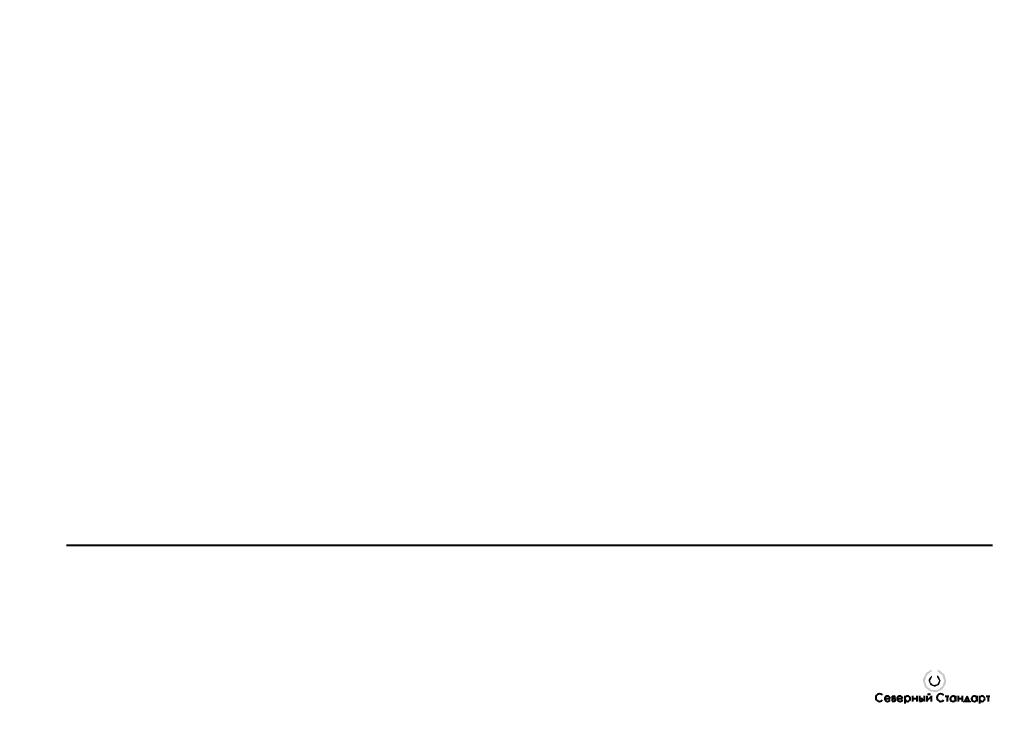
# Model space of a CAD drawing. Header units: millimetres. Extents: x 0 to 420, y 0 to 297.
import ezdxf

# ---------------------------------------------------------------- set-up
doc = ezdxf.new("R2010")
doc.units = ezdxf.units.MM
doc.linetypes.add('K5LT32768', pattern=[0])
doc.linetypes.add('K5LT_BASIC', pattern=[0])

# ---------------------------------------------------------------- blocks, each defined once
blk = doc.blocks.new('U1')
at = {"true_color": 0xff00ff}
blk.add_hatch(color=6, dxfattribs=at).paths.add_polyline_path([(391.54, 19.92), (391.54, 19.04), (393.59, 17.54), (394.36, 15.14), (393.58, 12.74), (391.54, 11.25), (389.01, 11.24), (386.95, 12.72), (386.16, 15.12), (386.16, 15.14), (386.94, 17.55), (388.99, 19.04), (388.99, 19.04), (388.99, 19.93), (386.61, 18.49), (385.38, 15.99), (385.31, 15.14), (386.1, 12.47), (388.2, 10.64), (390.96, 10.24), (393.49, 11.39), (395.01, 13.73), (395.21, 15.14), (394.43, 17.82), (392.32, 19.64)])
at = {"true_color": 0x0000ff}
blk.add_hatch(color=5, dxfattribs=at).paths.add_polyline_path([(391.32, 17.46), (391.32, 16.71), (392.15, 15.28), (392.15, 15.14), (391.44, 13.66), (389.82, 13.3), (388.54, 14.34), (388.37, 15.14), (389.09, 16.63), (389.21, 16.72), (389.21, 17.46), (387.86, 16.01), (387.71, 15.14), (388.48, 13.32), (390.32, 12.6), (392.13, 13.41), (392.81, 15.14), (392.04, 16.97)])
at = {"color": 7, "linetype": 'K5LT32768', "lineweight": 40}
for p, q in [((372.23, 8.62), (372.23, 6.43)), ((372.23, 8.62), (373.01, 8.62)), ((377.61, 8.73), (377.61, 5.46)), ((380.88, 8.71), (380.88, 6.34)), ((382.62, 8.71), (382.62, 6.34)), ((383.78, 8.71), (383.78, 6.43)), ((385.86, 8.71), (385.86, 6.34)), ((386.97, 8.71), (386.97, 6.34)), ((386.97, 6.64), (388.81, 8.42)), ((388.81, 8.71), (388.81, 6.34)), ((394.77, 8.62), (396.36, 8.62)), ((395.58, 8.62), (395.58, 6.34)), ((399.22, 8.71), (399.22, 6.34)), ((400.35, 8.71), (400.35, 6.34)), ((402.08, 8.71), (402.08, 6.34)), ((404.12, 8.58), (403.18, 6.41)), ((405.05, 6.41), (404.12, 8.58)), ((408.28, 8.71), (408.28, 6.34)), ((409.4, 8.73), (409.4, 5.46)), ((412.25, 8.62), (413.84, 8.62)), ((413.05, 8.62), (413.05, 6.34)), ((369.01, 7.65), (371.26, 7.65)), ((372.23, 7.58), (373.01, 7.58)), ((372.23, 6.43), (373.01, 6.43)), ((374.37, 7.65), (376.62, 7.65)), ((380.88, 7.63), (382.62, 7.63)), ((383.78, 7.58), (384.55, 7.58)), ((383.78, 6.43), (384.55, 6.43)), ((400.35, 7.63), (402.08, 7.63)), ((402.94, 5.98), (402.94, 6.41)), ((402.94, 6.41), (405.27, 6.41)), ((405.27, 6.41), (405.27, 6.03))]:
    blk.add_line(p, q, dxfattribs=at)
for centre, radius, start, end in [((366.79, 7.97), 1.61, 37.074, 321.6008), ((370.13, 7.51), 1.14, 7.3391, 332.5516), ((372.83, 8.11), 0.537, 281.1083, 70.9439), ((375.49, 7.51), 1.14, 7.3391, 332.5516), ((378.73, 7.51), 1.14, 0, 180), ((387.91, 10.2), 0.833, 216.4819, 323.681), ((392.85, 7.97), 1.61, 37.074, 321.6008), ((398.11, 7.51), 1.14, 7.3391, 3.7582), ((407.17, 7.51), 1.14, 7.3391, 3.7582), ((410.53, 7.51), 1.14, 0, 180), ((373.01, 7.01), 0.574, 270, 90), ((378.73, 7.51), 1.14, 180, 0), ((384.55, 7.01), 0.574, 270, 90), ((410.53, 7.51), 1.14, 180, 0)]:
    blk.add_arc(centre, radius, start, end, dxfattribs=at)

msp = doc.modelspace()

# ---------------------------------------------------------------- linework, layer by layer
at = {"color": 5, "linetype": 'K5LT_BASIC', "lineweight": 40, "true_color": 0x0000ff}
msp.add_line((20, 73), (415, 73), dxfattribs=at)

# ---------------------------------------------------------------- block references
msp.add_blockref('U1', (0, 0))

doc.saveas('drawing.dxf')
